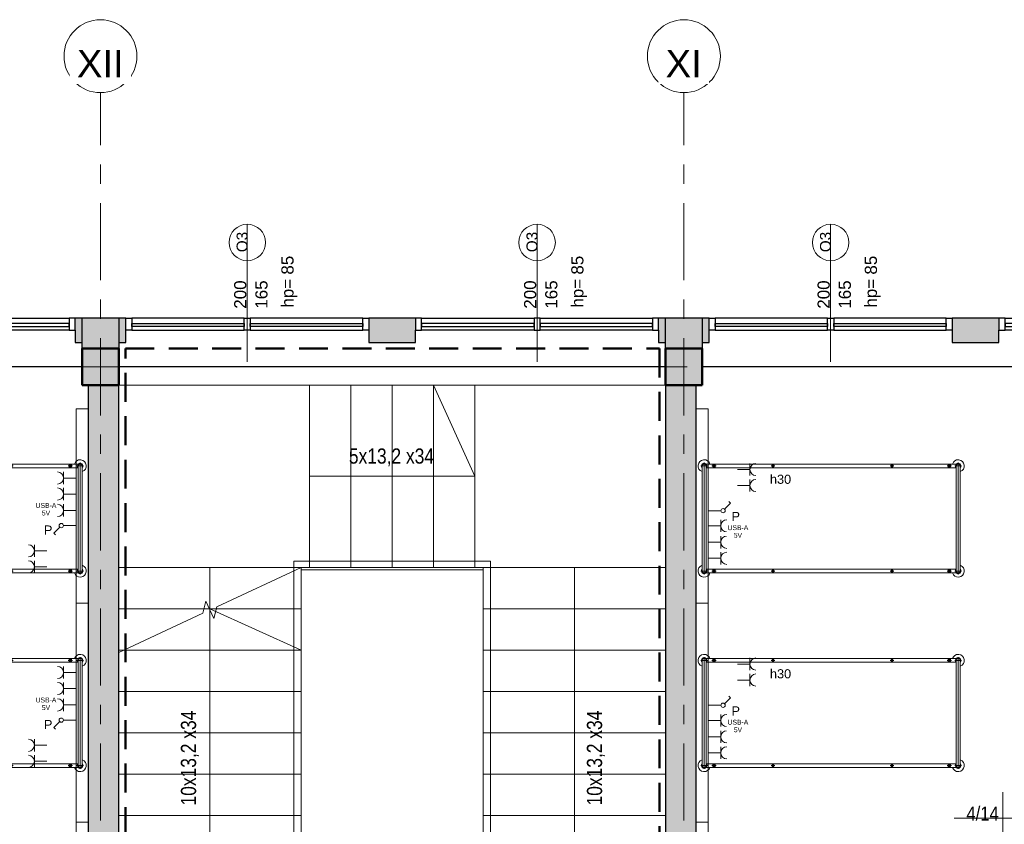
# Model space of a CAD drawing. Header units: centimetres. Extents: x 101 to 4622, y -1383 to 1498.
# Tile 65 of 68: x 2931 to 3741, y 836 to 1498. Entities that reach past the tile are written whole.
import ezdxf

# ---------------------------------------------------------------- set-up
doc = ezdxf.new("R2010")
doc.units = ezdxf.units.CM
doc.linetypes.add('Hidden', pattern=[35.71875, 23.8125, -11.90625])
doc.linetypes.add('Oś', pattern=[111.125, 63.5, -15.875, 15.875, -15.875])
for name, color, linetype, lineweight in [('A-ANNO-NOTE', 131, 'Continuous', 18), ('A-AREA-IDEN', 2, 'Continuous', 18), ('A-DETL', 90, 'Continuous', 9), ('A-DETL-THIN', 151, 'Continuous', 9), ('A-GLAZ', 151, 'Continuous', 25), ('A-GLAZ-IDEN', 152, 'Continuous', 18), ('A-WALL', 113, 'Continuous', 25), ('A-WALL-PATT', 111, 'Continuous', 25), ('G-ANNO-TEXT', 231, 'Continuous', 18), ('I-FURN', 30, 'Continuous', 18), ('Q-SPCQ', 91, 'Continuous', 18), ('S-COLS', 52, 'Continuous', 25), ('S-GRID', 1, 'Continuous', 18), ('S-GRID-IDEN', 1, 'Continuous', 18), ('S-STRS', 31, 'Continuous', 25), ('S-STRS-MBND', 31, 'Continuous', 25)]:
    doc.layers.add(name, color=color, linetype=linetype, lineweight=lineweight)
doc.styles.add('Arial', font='arial.ttf', dxfattribs={"height": 4})
doc.styles.add('Arial Narrow_3', font='ARIALN.TTF', dxfattribs={"height": 12.5})
doc.styles.add('Arial_1', font='arial.ttf', dxfattribs={"height": 7.5})
doc.styles.add('Arial_10', font='arial.ttf', dxfattribs={"height": 0.2})
doc.styles.add('Arial_11', font='arial.ttf', dxfattribs={"height": 9})
doc.styles.add('Arial_3', font='arial.ttf', dxfattribs={"height": 22.5})
doc.styles.add('Arial_4', font='arial.ttf', dxfattribs={"width": 0.85, "height": 11.5})
doc.styles.add('Arial_5', font='arial.ttf', dxfattribs={"height": 10})

# ---------------------------------------------------------------- blocks, each defined once
blk = doc.blocks.new('M_Concrete-Square-Column - 300 x 300mm-1161001-4_piętro II PT - projektowany - PPOŻ B')
at = {"layer": 'S-COLS', "lineweight": 18}
blk.add_hatch(color=254, dxfattribs=at).paths.add_polyline_path([(15, 15), (-15, 15), (-15, -15), (15, -15)], flags=0)
at = {"layer": 'S-COLS', "lineweight": 50}
for p, q in [((15, 15), (-15, 15)), ((-15, 15), (-15, -15)), ((15, -15), (15, 15)), ((-15, -15), (15, -15))]:
    blk.add_line(p, q, dxfattribs=at)
blk = doc.blocks.new('łóżko 195x90 typ FAMED _102039_ - łóżko 195x90 typ FAMED _102039_-1233017-4_piętro II PT - projektowany - PPOŻ B')
at = {"layer": 'I-FURN'}
for p, q in [((-43.25, 101.53), (-43.25, 106.98)), ((-43.25, 105.95), (43.25, 105.95)), ((43.25, 101.53), (43.25, 106.98)), ((45.97, 104.25), (-45.98, 104.25)), ((-44.75, -103.1), (-44.75, 102.61)), ((-43.25, 102.55), (43.25, 102.55)), ((-43.25, 95.18), (-43.25, 98.68)), ((-41.75, 102.55), (-41.75, -103.1)), ((41.75, 102.61), (41.75, -103.05)), ((43.25, 95.18), (43.25, 98.68)), ((44.75, -103.1), (44.75, 102.61)), ((-45, 96.93), (-41.5, 96.93)), ((45, 96.93), (41.5, 96.93)), ((-44.75, 49.81), (-41.75, 49.81)), ((-43.25, 48.31), (-43.25, 51.31)), ((44.75, 49.81), (41.75, 49.81)), ((43.25, 48.31), (43.25, 51.31)), ((-44.75, -48.19), (-41.75, -48.19)), ((-43.25, -49.69), (-43.25, -46.69)), ((44.75, -48.19), (41.75, -48.19)), ((43.25, -49.69), (43.25, -46.69)), ((-45, -96.6), (-41.5, -96.6)), ((-43.25, -94.85), (-43.25, -98.35)), ((45, -96.6), (41.5, -96.6)), ((43.25, -94.85), (43.25, -98.35)), ((-45.98, -104.75), (45.97, -104.75)), ((-43.25, -102.02), (-43.25, -107.47)), ((-43.25, -103.05), (43.25, -103.05)), ((43.25, -102.02), (43.25, -107.47)), ((-43.25, -106.45), (43.25, -106.45))]:
    blk.add_line(p, q, dxfattribs=at)
for centre, radius in [((-43.25, 96.93), 1.25), ((-43.25, 96.93), 0.8), ((43.25, 96.93), 1.25), ((43.25, 96.93), 0.8), ((-43.25, 49.81), 1), ((43.25, 49.81), 1), ((-43.25, -48.19), 1), ((43.25, -48.19), 1), ((-43.25, -96.6), 1.25), ((-43.25, -96.6), 0.8), ((43.25, -96.6), 1.25), ((43.25, -96.6), 0.8)]:
    blk.add_circle(centre, radius, dxfattribs=at)
for centre, radius, start, end in [((-43.25, 104.25), 5, 19.87687, 252.5424), ((-43.25, 104.25), 2.23, 49.8221, 310.1779), ((-43.25, 104.25), 1.93, 62.02067, 297.97933), ((-43.25, 104.25), 1.7, 90, 270), ((43.25, 104.25), 5, 287.4576, 160.12313), ((43.25, 104.25), 2.23, 229.8221, 130.1779), ((43.25, 104.25), 1.93, 242.02067, 117.97933), ((43.25, 104.25), 1.7, 270, 90), ((-43.25, -104.75), 5, 107.4576, 340.12313), ((-43.25, -104.75), 2.23, 47.61126, 310.1779), ((-43.25, -104.75), 1.93, 62.02067, 297.97933), ((-43.25, -104.75), 1.7, 90, 270), ((43.25, -104.75), 5, 199.87687, 72.5424), ((43.25, -104.75), 2.23, 229.8221, 130.1779), ((43.25, -104.75), 1.93, 242.02067, 117.97933), ((43.25, -104.75), 1.7, 270, 90)]:
    blk.add_arc(centre, radius, start, end, dxfattribs=at)
blk = doc.blocks.new('łóżko 195x90 typ FAMED _102039_ - łóżko 195x90 typ FAMED _102039_-832813-4_piętro II PT - projektowany - PPOŻ B')
at = {"layer": 'I-FURN'}
for p, q in [((-43.25, 102.02), (-43.25, 107.47)), ((-43.25, 106.45), (43.25, 106.45)), ((43.25, 102.02), (43.25, 107.47)), ((-45.98, 104.75), (45.97, 104.75)), ((-44.75, 103.1), (-44.75, -102.61)), ((-43.25, 103.05), (43.25, 103.05)), ((-43.25, 94.85), (-43.25, 98.35)), ((-41.75, -102.55), (-41.75, 103.1)), ((41.75, -102.61), (41.75, 103.05)), ((43.25, 94.85), (43.25, 98.35)), ((44.75, 103.1), (44.75, -102.61)), ((-45, 96.6), (-41.5, 96.6)), ((45, 96.6), (41.5, 96.6)), ((-43.25, 49.69), (-43.25, 46.69)), ((43.25, 49.69), (43.25, 46.69)), ((-44.75, 48.19), (-41.75, 48.19)), ((44.75, 48.19), (41.75, 48.19)), ((-43.25, -48.31), (-43.25, -51.31)), ((43.25, -48.31), (43.25, -51.31)), ((-44.75, -49.81), (-41.75, -49.81)), ((44.75, -49.81), (41.75, -49.81)), ((-45, -96.93), (-41.5, -96.93)), ((-43.25, -95.18), (-43.25, -98.68)), ((45, -96.93), (41.5, -96.93)), ((43.25, -95.18), (43.25, -98.68)), ((45.97, -104.25), (-45.98, -104.25)), ((-43.25, -101.53), (-43.25, -106.98)), ((-43.25, -102.55), (43.25, -102.55)), ((43.25, -101.53), (43.25, -106.98)), ((-43.25, -105.95), (43.25, -105.95))]:
    blk.add_line(p, q, dxfattribs=at)
for centre, radius in [((-43.25, 96.6), 1.25), ((-43.25, 96.6), 0.8), ((43.25, 96.6), 1.25), ((43.25, 96.6), 0.8), ((-43.25, 48.19), 1), ((43.25, 48.19), 1), ((-43.25, -49.81), 1), ((43.25, -49.81), 1), ((-43.25, -96.93), 1.25), ((-43.25, -96.93), 0.8), ((43.25, -96.93), 1.25), ((43.25, -96.93), 0.8)]:
    blk.add_circle(centre, radius, dxfattribs=at)
for centre, radius, start, end in [((-43.25, 104.75), 5, 19.87687, 252.5424), ((-43.25, 104.75), 2.23, 49.8221, 312.38874), ((-43.25, 104.75), 1.93, 62.02067, 297.97933), ((-43.25, 104.75), 1.7, 90, 270), ((43.25, 104.75), 5, 287.4576, 160.12313), ((43.25, 104.75), 2.23, 229.8221, 130.1779), ((43.25, 104.75), 1.93, 242.02067, 117.97933), ((43.25, 104.75), 1.7, 270, 90), ((-43.25, -104.25), 5, 107.4576, 340.12313), ((-43.25, -104.25), 2.23, 49.8221, 310.1779), ((-43.25, -104.25), 1.93, 62.02067, 297.97933), ((-43.25, -104.25), 1.7, 90, 270), ((43.25, -104.25), 5, 199.87687, 72.5424), ((43.25, -104.25), 2.23, 229.8221, 130.1779), ((43.25, -104.25), 1.93, 242.02067, 117.97933), ((43.25, -104.25), 1.7, 270, 90)]:
    blk.add_arc(centre, radius, start, end, dxfattribs=at)
blk = doc.blocks.new('Aluminum_Exterior_Window_-_Double - 200 x 165 cm-1494223-4_piętro II PT - projektowany - PPOŻ B')
at = {"layer": 'A-GLAZ'}
for p, q in [((-137.16, -12.66), (-132.16, -12.66)), ((-137.16, -22.66), (-137.16, -12.66)), ((-132.16, -12.66), (-132.16, -22.66)), ((-39.66, -12.66), (-132.16, -12.66)), ((-132.16, -15.67), (-39.66, -15.67)), ((-132.16, -18.21), (-132.16, -15.67)), ((-39.66, -12.66), (-34.66, -12.66)), ((-39.66, -22.66), (-39.66, -12.66)), ((-39.66, -15.67), (-39.66, -18.21)), ((-34.66, -12.66), (-34.66, -22.66)), ((57.84, -12.66), (-34.66, -12.66)), ((-34.66, -15.67), (57.84, -15.67)), ((-34.66, -18.21), (-34.66, -15.67)), ((57.84, -12.66), (62.84, -12.66)), ((57.84, -22.66), (57.84, -12.66)), ((57.84, -15.67), (57.84, -18.21)), ((62.84, -12.66), (62.84, -22.66)), ((-132.16, -22.66), (-137.16, -22.66)), ((-39.66, -18.21), (-132.16, -18.21)), ((-132.16, -22.66), (-39.66, -22.66)), ((-34.66, -22.66), (-39.66, -22.66)), ((57.84, -18.21), (-34.66, -18.21)), ((-34.66, -22.66), (57.84, -22.66)), ((62.84, -22.66), (57.84, -22.66))]:
    blk.add_line(p, q, dxfattribs=at)
blk = doc.blocks.new('Aluminum_Exterior_Window_-_Double - 200 x 165 cm-1494222-4_piętro II PT - projektowany - PPOŻ B')
at = {"layer": 'A-GLAZ'}
for p, q in [((-132.16, 22.66), (-137.16, 22.66)), ((-137.16, 22.66), (-137.16, 12.66)), ((-132.16, 12.66), (-132.16, 22.66)), ((-132.16, 22.66), (-39.66, 22.66)), ((-39.66, 18.21), (-132.16, 18.21)), ((-132.16, 18.21), (-132.16, 15.67)), ((-34.66, 22.66), (-39.66, 22.66)), ((-39.66, 22.66), (-39.66, 12.66)), ((-39.66, 15.67), (-39.66, 18.21)), ((-34.66, 12.66), (-34.66, 22.66)), ((-34.66, 22.66), (57.84, 22.66)), ((57.84, 18.21), (-34.66, 18.21)), ((-34.66, 18.21), (-34.66, 15.67)), ((62.84, 22.66), (57.84, 22.66)), ((57.84, 22.66), (57.84, 12.66)), ((57.84, 15.67), (57.84, 18.21)), ((62.84, 12.66), (62.84, 22.66)), ((-137.16, 12.66), (-132.16, 12.66)), ((-132.16, 15.67), (-39.66, 15.67)), ((-39.66, 12.66), (-132.16, 12.66)), ((-39.66, 12.66), (-34.66, 12.66)), ((-34.66, 15.67), (57.84, 15.67)), ((57.84, 12.66), (-34.66, 12.66)), ((57.84, 12.66), (62.84, 12.66))]:
    blk.add_line(p, q, dxfattribs=at)
blk = doc.blocks.new('Panel Gazowo Oswietleniowy 2 - Type 1-1482498-4_piętro II PT - projektowany - PPOŻ B')
at = {"layer": 'Q-SPCQ'}
for p, q in [((-112.5, 56.83), (-102.5, 56.83)), ((-107.5, 56.83), (-107.5, 46.5)), ((-99.33, 56.83), (-89.33, 56.83)), ((-94.33, 56.83), (-94.33, 46.5)), ((47.5, 56.83), (57.5, 56.83)), ((52.5, 56.83), (52.5, 46.5)), ((60.67, 56.83), (70.67, 56.83)), ((65.67, 56.83), (65.67, 46.5)), ((-79.82, 40.93), (-81.13, 39.62)), ((-74.88, 35.98), (-79.82, 40.93)), ((80.18, 40.93), (78.87, 39.62)), ((85.12, 35.98), (80.18, 40.93)), ((-73.64, 22.5), (-73.64, 33)), ((-66.13, 32.83), (-56.13, 32.83)), ((-61.13, 32.83), (-61.13, 22.5)), ((-52.67, 32.83), (-42.67, 32.83)), ((-47.67, 32.83), (-47.67, 22.5)), ((-39.5, 32.83), (-29.5, 32.83)), ((-34.5, 32.83), (-34.5, 22.5)), ((86.36, 22.5), (86.36, 33)), ((93.87, 32.83), (103.87, 32.83)), ((98.87, 32.83), (98.87, 22.5)), ((107.33, 32.83), (117.33, 32.83)), ((112.33, 32.83), (112.33, 22.5)), ((120.5, 32.83), (130.5, 32.83)), ((125.5, 32.83), (125.5, 22.5)), ((-157.5, 12.5), (-157.5, 22.5)), ((-157.5, 22.5), (182.5, 22.5)), ((182.5, 22.5), (182.5, 12.5))]:
    blk.add_line(p, q, dxfattribs=at)
for centre in [(-73.64, 34.75), (86.36, 34.75)]:
    blk.add_circle(centre, 1.75, dxfattribs=at)
for centre, end in [((-107.5, 61.83), 0), ((-94.33, 61.83), 0), ((52.5, 61.83), 0), ((65.67, 61.83), 0), ((-61.13, 37.83), 360), ((-47.67, 37.83), 360), ((-34.5, 37.83), 360), ((98.87, 37.83), 360), ((112.33, 37.83), 360), ((125.5, 37.83), 360)]:
    blk.add_arc(centre, 5, 180, end, dxfattribs=at)
blk = doc.blocks.new('Grid - SY Osi Okrag-386115-4_piętro II PT - projektowany - PPOŻ B')
at = {"layer": 'S-GRID-IDEN'}
blk.add_circle((0, 0), 0.6, dxfattribs=at)
blk = doc.blocks.new('METKA_POMIESZCZENIA1 - Rozbudowana - bez ramki-1409110-4_piętro II PT - projektowany - PPOŻ B')
at = {"layer": 'A-AREA-IDEN'}
for p, q in [((0, 0.425), (0, 0)), ((-0.8, 0), (1.1, 0)), ((0, 0), (0, -0.425))]:
    blk.add_line(p, q, dxfattribs=at)
blk = doc.blocks.new('Okno_PG_typ 100 - --862235-4_piętro II PT - projektowany - PPOŻ B')
at = {"layer": 'A-GLAZ-IDEN'}
blk.add_line((0, -1.895), (0, 0.368), dxfattribs=at)
blk.add_circle((0, 0.068), 0.3, dxfattribs=at)
at = {"layer": 'A-GLAZ-IDEN', "insert": (0.562, -1.004), "char_height": 0.2, "width": 0.4949, "attachment_point": 1, "rotation": 90, "line_spacing_factor": 0.936439, "style": 'Arial_10'}
blk.add_mtext('\\pxt6.35,12.7,19.05,25.4,31.75,38.1,44.45,50.8,57.15,63.5,69.85,76.2,82.55,88.9,95.25,101.6,107.95,114.3,120.65,127,133.35,139.7,146.05,152.4,158.75,165.1,171.45,177.8,184.15,190.5,196.85,203.2;{hp=}', dxfattribs=at)

msp = doc.modelspace()

# ---------------------------------------------------------------- hatches: boundary and pattern name
at = {"layer": 'A-WALL-PATT'}
h = msp.add_hatch(color=9, dxfattribs=at)
h.paths.add_polyline_path([(2537.79, 1232.62), (2537.79, 1252.62), (2532.04, 1252.62), (2532.04, 1232.62)], flags=0)
h.paths.add_polyline_path([(2737.79, 1232.62), (2776.29, 1232.62), (2776.29, 1252.62), (2737.79, 1252.62), (2737.79, 1242.62)], flags=0)
h.paths.add_polyline_path([(2976.29, 1232.62), (2982.04, 1232.62), (2982.04, 1252.62), (2976.29, 1252.62), (2976.29, 1242.62)], flags=0)
for points in [[(3012.04, 1227.62), (3012.04, 1252.62), (2982.04, 1252.62), (2982.04, 1227.62)], [(3492.04, 1227.62), (3492.04, 1252.62), (3462.04, 1252.62), (3462.04, 1227.62)], [(3012.04, 627.62), (3012.04, 1197.62), (2987.04, 1197.62), (2987.04, 627.62)], [(3487.04, 627.62), (3487.04, 1197.62), (3462.04, 1197.62), (3462.04, 627.62)]]:
    msp.add_hatch(color=9, dxfattribs=at).paths.add_polyline_path(points, flags=0)
h = msp.add_hatch(color=9, dxfattribs=at)
h.paths.add_polyline_path([(3462.04, 1232.62), (3462.04, 1252.62), (3456.29, 1252.62), (3456.29, 1232.62)], flags=0)
h.paths.add_polyline_path([(3256.29, 1232.62), (3256.29, 1252.62), (3217.79, 1252.62), (3217.79, 1232.62)], flags=0)
h.paths.add_polyline_path([(3012.04, 1232.62), (3017.79, 1232.62), (3017.79, 1252.62), (3012.04, 1252.62), (3012.04, 1242.62)], flags=0)
h = msp.add_hatch(color=9, dxfattribs=at)
h.paths.add_polyline_path([(3497.79, 1232.62), (3497.79, 1252.62), (3492.04, 1252.62), (3492.04, 1232.62)], flags=0)
h.paths.add_polyline_path([(3697.79, 1232.62), (3736.29, 1232.62), (3736.29, 1252.62), (3697.79, 1252.62), (3697.79, 1242.62)], flags=0)
h.paths.add_polyline_path([(3942.04, 1232.62), (3942.04, 1252.62), (3936.29, 1252.62), (3936.29, 1232.62)], flags=0)

# ---------------------------------------------------------------- linework, layer by layer
at = {"layer": 'A-DETL', "linetype": 'Hidden', "lineweight": 50}
for p, q in [((3017.54, 1227.62), (3457.04, 1227.62)), ((3017.54, 576.62), (3017.54, 1227.62)), ((3457.04, 1227.62), (3457.04, 576.62))]:
    msp.add_line(p, q, dxfattribs=at)
at = {"layer": 'A-DETL-THIN', "lineweight": 18}
for p, q in [((3305.04, 1122.62), (3271.04, 1197.62)), ((3169.04, 1122.62), (3305.04, 1122.62)), ((3087.04, 741.62), (3087.04, 1047.62)), ((3156.04, 1052.62), (3318.04, 1052.62)), ((3156.04, 735.62), (3156.04, 1052.62)), ((3162.04, 1045.62), (3312.04, 1045.62)), ((3162.04, 741.62), (3162.04, 1045.62)), ((3312.04, 1045.62), (3312.04, 741.62)), ((3318.04, 1052.62), (3318.04, 735.62)), ((3387.04, 1047.62), (3387.04, 741.62)), ((3087.04, 1013.62), (3162.04, 979.62))]:
    msp.add_line(p, q, dxfattribs=at)
at = {"layer": 'A-WALL'}
for p, q in [((3017.79, 1252.62), (2976.29, 1252.62)), ((2982.04, 1227.62), (2982.04, 1252.62)), ((3012.04, 1252.62), (3012.04, 1227.62)), ((3256.29, 1252.62), (3217.79, 1252.62)), ((3497.79, 1252.62), (3456.29, 1252.62)), ((3462.04, 1227.62), (3462.04, 1252.62)), ((3492.04, 1252.62), (3492.04, 1227.62)), ((3736.29, 1252.62), (3697.79, 1252.62)), ((2976.29, 1242.62), (2976.29, 1232.62)), ((3017.79, 1232.62), (3017.79, 1242.62)), ((3217.79, 1242.62), (3217.79, 1232.62)), ((3256.29, 1232.62), (3256.29, 1242.62)), ((3456.29, 1242.62), (3456.29, 1232.62)), ((3497.79, 1232.62), (3497.79, 1242.62)), ((3697.79, 1242.62), (3697.79, 1232.62)), ((3736.29, 1232.62), (3736.29, 1242.62)), ((2976.29, 1232.62), (2982.04, 1232.62)), ((3012.04, 1232.62), (3017.79, 1232.62)), ((3217.79, 1232.62), (3256.29, 1232.62)), ((3456.29, 1232.62), (3462.04, 1232.62)), ((3492.04, 1232.62), (3497.79, 1232.62)), ((3697.79, 1232.62), (3736.29, 1232.62)), ((2982.04, 1212.62), (2532.04, 1212.62)), ((3462.04, 1212.62), (3012.04, 1212.62)), ((3936.04, 1212.62), (3492.04, 1212.62)), ((2987.04, 1197.62), (2987.04, 627.62)), ((3012.04, 627.62), (3012.04, 1197.62)), ((3462.04, 1197.62), (3462.04, 627.62)), ((3487.04, 627.62), (3487.04, 1197.62))]:
    msp.add_line(p, q, dxfattribs=at)
at = {"layer": 'S-GRID', "linetype": 'Oś'}
for p, q in [((2997.04, -1383.2), (2997.04, 1438.12)), ((3477.04, -1383.2), (3477.04, 1438.12)), ((4591.09, 1212.62), (1467.04, 1212.62))]:
    msp.add_line(p, q, dxfattribs=at)
at = {"layer": 'S-STRS', "lineweight": 18}
for p, q in [((3169.04, 1197.62), (3012.04, 1197.62)), ((3169.04, 1197.62), (3169.04, 1047.62)), ((3169.04, 1197.62), (3203.04, 1197.62)), ((3169.04, 1197.62), (3169.04, 1047.62)), ((3203.04, 1197.62), (3237.04, 1197.62)), ((3203.04, 1197.62), (3203.04, 1047.62)), ((3203.04, 1197.62), (3203.04, 1047.62)), ((3237.04, 1197.62), (3271.04, 1197.62)), ((3237.04, 1197.62), (3237.04, 1047.62)), ((3237.04, 1197.62), (3237.04, 1047.62)), ((3271.04, 1197.62), (3305.04, 1197.62)), ((3271.04, 1197.62), (3271.04, 1047.62)), ((3271.04, 1197.62), (3271.04, 1047.62)), ((3462.04, 1197.62), (3305.04, 1197.62)), ((3305.04, 1197.62), (3305.04, 1047.62)), ((3305.04, 1197.62), (3305.04, 1047.62)), ((3012.04, 1047.62), (3162.04, 1047.62)), ((3012.04, 1047.62), (3162.04, 1047.62)), ((3162.04, 1047.62), (3169.04, 1047.62)), ((3162.04, 1013.62), (3162.04, 1047.62)), ((3169.04, 1047.62), (3203.04, 1047.62)), ((3203.04, 1047.62), (3237.04, 1047.62)), ((3237.04, 1047.62), (3271.04, 1047.62)), ((3271.04, 1047.62), (3305.04, 1047.62)), ((3305.04, 1047.62), (3312.04, 1047.62)), ((3462.04, 1047.62), (3312.04, 1047.62)), ((3312.04, 1047.62), (3312.04, 1013.62)), ((3462.04, 1047.62), (3312.04, 1047.62)), ((3012.04, 1013.62), (3082.26, 1013.62)), ((3012.04, 1013.62), (3082.26, 1013.62)), ((3082.26, 1013.62), (3086.59, 1013.62)), ((3082.26, 1013.62), (3086.59, 1013.62)), ((3086.59, 1013.62), (3092.3, 1013.62)), ((3086.59, 1013.62), (3092.3, 1013.62)), ((3092.3, 1013.62), (3162.04, 1013.62)), ((3092.3, 1013.62), (3162.04, 1013.62)), ((3162.04, 979.62), (3162.04, 1013.62)), ((3312.04, 1013.62), (3312.04, 979.62)), ((3462.04, 1013.62), (3312.04, 1013.62)), ((3462.04, 1013.62), (3312.04, 1013.62)), ((3012.04, 979.62), (3016.22, 979.62)), ((3012.04, 979.62), (3016.22, 979.62)), ((3016.22, 979.62), (3162.04, 979.62)), ((3016.22, 979.62), (3162.04, 979.62)), ((3162.04, 945.62), (3162.04, 979.62)), ((3312.04, 979.62), (3312.04, 945.62)), ((3462.04, 979.62), (3312.04, 979.62)), ((3462.04, 979.62), (3312.04, 979.62)), ((3012.04, 945.62), (3162.04, 945.62)), ((3012.04, 945.62), (3162.04, 945.62)), ((3162.04, 911.62), (3162.04, 945.62)), ((3312.04, 945.62), (3312.04, 911.62)), ((3462.04, 945.62), (3312.04, 945.62)), ((3462.04, 945.62), (3312.04, 945.62)), ((3012.04, 911.62), (3162.04, 911.62)), ((3012.04, 911.62), (3162.04, 911.62)), ((3162.04, 877.62), (3162.04, 911.62)), ((3312.04, 911.62), (3312.04, 877.62)), ((3462.04, 911.62), (3312.04, 911.62)), ((3462.04, 911.62), (3312.04, 911.62)), ((3012.04, 877.62), (3162.04, 877.62)), ((3012.04, 877.62), (3162.04, 877.62)), ((3162.04, 843.62), (3162.04, 877.62)), ((3312.04, 877.62), (3312.04, 843.62)), ((3462.04, 877.62), (3312.04, 877.62)), ((3462.04, 877.62), (3312.04, 877.62)), ((3012.04, 843.62), (3162.04, 843.62)), ((3012.04, 843.62), (3162.04, 843.62)), ((3162.04, 809.62), (3162.04, 843.62)), ((3312.04, 843.62), (3312.04, 809.62)), ((3462.04, 843.62), (3312.04, 843.62)), ((3462.04, 843.62), (3312.04, 843.62))]:
    msp.add_line(p, q, dxfattribs=at)
at = {"layer": 'S-STRS-MBND', "lineweight": 18}
for p, q in [((3012.04, 1197.62), (3012.04, 1047.62)), ((3169.04, 1197.62), (3012.04, 1197.62)), ((3169.04, 1197.62), (3169.04, 1047.62)), ((3169.04, 1197.62), (3305.04, 1197.62)), ((3169.04, 1197.62), (3169.04, 1047.62)), ((3203.04, 1197.62), (3203.04, 1047.62)), ((3203.04, 1197.62), (3203.04, 1047.62)), ((3237.04, 1197.62), (3237.04, 1047.62)), ((3237.04, 1197.62), (3237.04, 1047.62)), ((3271.04, 1197.62), (3271.04, 1047.62)), ((3271.04, 1197.62), (3271.04, 1047.62)), ((3462.04, 1197.62), (3305.04, 1197.62)), ((3305.04, 1197.62), (3305.04, 1047.62)), ((3305.04, 1197.62), (3305.04, 1047.62)), ((3462.04, 1047.62), (3462.04, 1197.62)), ((3012.04, 1047.62), (3162.04, 1047.62)), ((3012.04, 1016.71), (3012.04, 1047.62)), ((3012.04, 1047.62), (3162.04, 1047.62)), ((3162.04, 1047.62), (3092.71, 1015.29)), ((3162.04, 1047.62), (3169.04, 1047.62)), ((3169.04, 1047.62), (3305.04, 1047.62)), ((3305.04, 1047.62), (3312.04, 1047.62)), ((3462.04, 1047.62), (3312.04, 1047.62)), ((3312.04, 1047.62), (3312.04, 741.62)), ((3462.04, 1047.62), (3312.04, 1047.62)), ((3462.04, 1047.62), (3462.04, 741.62)), ((3012.04, 1013.62), (3082.26, 1013.62)), ((3012.04, 1013.62), (3082.26, 1013.62)), ((3083.74, 1019.73), (3081.38, 1010.01)), ((3090.34, 1005.57), (3083.74, 1019.73)), ((3086.59, 1013.62), (3092.3, 1013.62)), ((3086.59, 1013.62), (3092.3, 1013.62)), ((3092.71, 1015.29), (3090.34, 1005.57)), ((3462.04, 1013.62), (3312.04, 1013.62)), ((3462.04, 1013.62), (3312.04, 1013.62)), ((3081.38, 1010.01), (3012.04, 977.68)), ((3012.04, 979.62), (3016.22, 979.62)), ((3012.04, 979.62), (3016.22, 979.62)), ((3462.04, 979.62), (3312.04, 979.62)), ((3462.04, 979.62), (3312.04, 979.62)), ((3462.04, 945.62), (3312.04, 945.62)), ((3462.04, 945.62), (3312.04, 945.62)), ((3462.04, 911.62), (3312.04, 911.62)), ((3462.04, 911.62), (3312.04, 911.62)), ((3462.04, 877.62), (3312.04, 877.62)), ((3462.04, 877.62), (3312.04, 877.62)), ((3462.04, 843.62), (3312.04, 843.62)), ((3462.04, 843.62), (3312.04, 843.62))]:
    msp.add_line(p, q, dxfattribs=at)

# ---------------------------------------------------------------- block references
at = {"layer": 'A-AREA-IDEN', "xscale": 49.99999999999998, "yscale": 49.99999999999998, "zscale": 49.99999999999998}
msp.add_blockref('METKA_POMIESZCZENIA1 - Rozbudowana - bez ramki-1409110-4_piętro II PT - projektowany - PPOŻ B', (3739.41, 841.41), dxfattribs=at)
at = {"layer": 'A-GLAZ'}
for p in [(2913.45, 1229.97), (3393.45, 1229.97), (3873.45, 1229.97)]:
    msp.add_blockref('Aluminum_Exterior_Window_-_Double - 200 x 165 cm-1494222-4_piętro II PT - projektowany - PPOŻ B', p, dxfattribs=at)
at = {"layer": 'A-GLAZ', "rotation": 180}
for p in [(3080.63, 1229.97), (3560.63, 1229.97)]:
    msp.add_blockref('Aluminum_Exterior_Window_-_Double - 200 x 165 cm-1494223-4_piętro II PT - projektowany - PPOŻ B', p, dxfattribs=at)
at = {"layer": 'A-GLAZ-IDEN', "xscale": 49.99999999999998, "yscale": 49.99999999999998, "zscale": 49.99999999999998}
for p in [(3117.79, 1311.47), (3356.29, 1311.47), (3597.79, 1311.47)]:
    msp.add_blockref('Okno_PG_typ 100 - --862235-4_piętro II PT - projektowany - PPOŻ B', p, dxfattribs=at)
at = {"layer": 'I-FURN'}
for name, p, rotation in [('łóżko 195x90 typ FAMED _102039_ - łóżko 195x90 typ FAMED _102039_-832813-4_piętro II PT - projektowany - PPOŻ B', (2875.6, 1087.87), 270.0000000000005), ('łóżko 195x90 typ FAMED _102039_ - łóżko 195x90 typ FAMED _102039_-1233017-4_piętro II PT - projektowany - PPOŻ B', (3598.49, 1087.87), 269.9999999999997), ('łóżko 195x90 typ FAMED _102039_ - łóżko 195x90 typ FAMED _102039_-832813-4_piętro II PT - projektowany - PPOŻ B', (2875.6, 927.87), 270.0000000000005), ('łóżko 195x90 typ FAMED _102039_ - łóżko 195x90 typ FAMED _102039_-1233017-4_piętro II PT - projektowany - PPOŻ B', (3598.49, 927.87), 269.9999999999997)]:
    msp.add_blockref(name, p, dxfattribs=dict(at, rotation=rotation))
at = {"layer": 'Q-SPCQ'}
for p, rotation in [((2999.54, 995.62), 90.00000000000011), ((3474.54, 1020.62), 269.9999999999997), ((2999.54, 835.62), 90.00000000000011), ((3474.54, 860.62), 269.9999999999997)]:
    msp.add_blockref('Panel Gazowo Oswietleniowy 2 - Type 1-1482498-4_piętro II PT - projektowany - PPOŻ B', p, dxfattribs=dict(at, rotation=rotation))
at = {"layer": 'S-COLS', "lineweight": 18, "rotation": 270.0000000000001}
for p in [(2997.04, 1212.62), (3477.04, 1212.62)]:
    msp.add_blockref('M_Concrete-Square-Column - 300 x 300mm-1161001-4_piętro II PT - projektowany - PPOŻ B', p, dxfattribs=at)
at = {"layer": 'S-GRID-IDEN', "xscale": 49.99999999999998, "yscale": 49.99999999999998, "zscale": 49.99999999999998}
for p in [(2997.04, 1468.12), (3477.04, 1468.12)]:
    msp.add_blockref('Grid - SY Osi Okrag-386115-4_piętro II PT - projektowany - PPOŻ B', p, dxfattribs=at)

# ---------------------------------------------------------------- texts
at = {"layer": 'A-ANNO-NOTE', "char_height": 7.5, "width": 7.373, "attachment_point": 8, "line_spacing_factor": 0.936439, "style": 'Arial_1'}
for insert in [(2954.01, 1074.58), (2954.01, 914.58), (2954.01, 914.58)]:
    msp.add_mtext('\\pxqc,t8.46667,16.93333,25.4,33.86667,42.33333,50.8,59.26667,67.73333,76.2,84.66667,93.13333,101.6,110.06667,118.53333,127,135.46667,143.93333,152.4,160.86667,169.33333,177.8,186.26667,194.73333,203.2,211.66667,220.13333,228.6,237.06667,245.53333,254,262.46667,270.93333;{P}', dxfattribs=dict(at, insert=insert))
at = {"layer": 'A-AREA-IDEN', "insert": (3736.08, 839.22), "char_height": 11.5, "width": 26.435, "attachment_point": 9, "line_spacing_factor": 0.936439, "style": 'Arial_4'}
msp.add_mtext('\\pxqr,t3.69565,7.3913,11.08696,14.78261,18.47826,22.17391,25.86957,29.56522,33.26087,36.95652,40.65217,44.34783,48.04348,51.73913,55.43478,59.13043,62.82609,66.52174,70.21739,73.91304,77.6087,81.30435,85,88.69565,92.3913,96.08696,99.78261,103.47826,107.17391,110.86957,114.56522,118.26087;{4/14}', dxfattribs=at)
at = {"layer": 'A-GLAZ-IDEN', "rotation": 90, "line_spacing_factor": 0.936439}
for s, insert, char_height, width, attachment_point, style in [('\\pxqc,t7.05556,14.11111,21.16667,28.22222,35.27778,42.33333,49.38889,56.44444,63.5,70.55556,77.61111,84.66667,91.72222,98.77778,105.83333,112.88889,119.94444,127,134.05556,141.11111,148.16667,155.22222,162.27778,169.33333,176.38889,183.44444,190.5,197.55556,204.61111,211.66667,218.72222,225.77778;{O3}', (3113.6, 1315.26), 9, 16.85, 5, 'Arial_11'), ('\\pxqc,t7.05556,14.11111,21.16667,28.22222,35.27778,42.33333,49.38889,56.44444,63.5,70.55556,77.61111,84.66667,91.72222,98.77778,105.83333,112.88889,119.94444,127,134.05556,141.11111,148.16667,155.22222,162.27778,169.33333,176.38889,183.44444,190.5,197.55556,204.61111,211.66667,218.72222,225.77778;{O3}', (3352.1, 1315.26), 9, 16.85, 5, 'Arial_11'), ('\\pxqc,t7.05556,14.11111,21.16667,28.22222,35.27778,42.33333,49.38889,56.44444,63.5,70.55556,77.61111,84.66667,91.72222,98.77778,105.83333,112.88889,119.94444,127,134.05556,141.11111,148.16667,155.22222,162.27778,169.33333,176.38889,183.44444,190.5,197.55556,204.61111,211.66667,218.72222,225.77778;{O3}', (3593.6, 1315.26), 9, 16.85, 5, 'Arial_11'), ('\\pxt6.35,12.7,19.05,25.4,31.75,38.1,44.45,50.8,57.15,63.5,69.85,76.2,82.55,88.9,95.25,101.6,107.95,114.3,120.65,127,133.35,139.7,146.05,152.4,158.75,165.1,171.45,177.8,184.15,190.5,196.85,203.2;{85}', (3145.9, 1288.42), 10, 16.2, 1, 'Arial_5'), ('\\pxt6.35,12.7,19.05,25.4,31.75,38.1,44.45,50.8,57.15,63.5,69.85,76.2,82.55,88.9,95.25,101.6,107.95,114.3,120.65,127,133.35,139.7,146.05,152.4,158.75,165.1,171.45,177.8,184.15,190.5,196.85,203.2;{85}', (3384.4, 1288.42), 10, 16.2, 1, 'Arial_5'), ('\\pxt6.35,12.7,19.05,25.4,31.75,38.1,44.45,50.8,57.15,63.5,69.85,76.2,82.55,88.9,95.25,101.6,107.95,114.3,120.65,127,133.35,139.7,146.05,152.4,158.75,165.1,171.45,177.8,184.15,190.5,196.85,203.2;{85}', (3625.9, 1288.42), 10, 16.2, 1, 'Arial_5'), ('\\pxqc,t6.35,12.7,19.05,25.4,31.75,38.1,44.45,50.8,57.15,63.5,69.85,76.2,82.55,88.9,95.25,101.6,107.95,114.3,120.65,127,133.35,139.7,146.05,152.4,158.75,165.1,171.45,177.8,184.15,190.5,196.85,203.2;{200}', (3112.09, 1272.03), 10, 24.15, 5, 'Arial_5'), ('\\pxqc,t6.35,12.7,19.05,25.4,31.75,38.1,44.45,50.8,57.15,63.5,69.85,76.2,82.55,88.9,95.25,101.6,107.95,114.3,120.65,127,133.35,139.7,146.05,152.4,158.75,165.1,171.45,177.8,184.15,190.5,196.85,203.2;{165}', (3129.53, 1272.03), 10, 24.15, 5, 'Arial_5'), ('\\pxqc,t6.35,12.7,19.05,25.4,31.75,38.1,44.45,50.8,57.15,63.5,69.85,76.2,82.55,88.9,95.25,101.6,107.95,114.3,120.65,127,133.35,139.7,146.05,152.4,158.75,165.1,171.45,177.8,184.15,190.5,196.85,203.2;{200}', (3350.59, 1272.03), 10, 24.15, 5, 'Arial_5'), ('\\pxqc,t6.35,12.7,19.05,25.4,31.75,38.1,44.45,50.8,57.15,63.5,69.85,76.2,82.55,88.9,95.25,101.6,107.95,114.3,120.65,127,133.35,139.7,146.05,152.4,158.75,165.1,171.45,177.8,184.15,190.5,196.85,203.2;{165}', (3368.03, 1272.03), 10, 24.15, 5, 'Arial_5'), ('\\pxqc,t6.35,12.7,19.05,25.4,31.75,38.1,44.45,50.8,57.15,63.5,69.85,76.2,82.55,88.9,95.25,101.6,107.95,114.3,120.65,127,133.35,139.7,146.05,152.4,158.75,165.1,171.45,177.8,184.15,190.5,196.85,203.2;{200}', (3592.09, 1272.03), 10, 24.15, 5, 'Arial_5'), ('\\pxqc,t6.35,12.7,19.05,25.4,31.75,38.1,44.45,50.8,57.15,63.5,69.85,76.2,82.55,88.9,95.25,101.6,107.95,114.3,120.65,127,133.35,139.7,146.05,152.4,158.75,165.1,171.45,177.8,184.15,190.5,196.85,203.2;{165}', (3609.53, 1272.03), 10, 24.15, 5, 'Arial_5')]:
    msp.add_mtext(s, dxfattribs=dict(at, insert=insert, char_height=char_height, width=width, attachment_point=attachment_point, style=style))
at = {"layer": 'G-ANNO-TEXT', "color": 7, "insert": (3271.49, 1145.47), "char_height": 12.5, "width": 70.801, "attachment_point": 3, "line_spacing_factor": 0.949189, "style": 'Arial Narrow_3'}
msp.add_mtext('\\pxqr,t5.08,10.16,15.24,20.32,25.4,30.48,35.56,40.64,45.72,50.8,55.88,60.96,66.04,71.12,76.2,81.28,86.36,91.44,96.52,101.6,106.68,111.76,116.84,121.92,127,132.08,137.16,142.24,147.32,152.4,157.48,162.56;{5x13,2 x34}', dxfattribs=at)
at = {"layer": 'G-ANNO-TEXT', "color": 7, "char_height": 12.5, "rotation": 90, "line_spacing_factor": 0.949189, "style": 'Arial Narrow_3'}
for s, insert, width, attachment_point in [('\\pxqr,t5.08,10.16,15.24,20.32,25.4,30.48,35.56,40.64,45.72,50.8,55.88,60.96,66.04,71.12,76.2,81.28,86.36,91.44,96.52,101.6,106.68,111.76,116.84,121.92,127,132.08,137.16,142.24,147.32,152.4,157.48,162.56;{10x13,2 x34}', (3397.24, 929.81), 78.8305, 3), ('\\pxt5.08,10.16,15.24,20.32,25.4,30.48,35.56,40.64,45.72,50.8,55.88,60.96,66.04,71.12,76.2,81.28,86.36,91.44,96.52,101.6,106.68,111.76,116.84,121.92,127,132.08,137.16,142.24,147.32,152.4,157.48,162.56;{10x13,2 x34}', (3063.19, 851.76), 79.184, 1)]:
    msp.add_mtext(s, dxfattribs=dict(at, insert=insert, width=width, attachment_point=attachment_point))

# ---------------------------------------------------------------- next in the draw order: texts
at = {"layer": 'A-ANNO-NOTE', "line_spacing_factor": 0.936439, "bg_fill": 3, "box_fill_scale": 1.25, "bg_fill_color": 256, "bg_fill_true_color": 13158600, "bg_fill_transparency": 0}
for s, insert, char_height, width, attachment_point, style in [('\\pxt8.46667,16.93333,25.4,33.86667,42.33333,50.8,59.26667,67.73333,76.2,84.66667,93.13333,101.6,110.06667,118.53333,127,135.46667,143.93333,152.4,160.86667,169.33333,177.8,186.26667,194.73333,203.2,211.66667,220.13333,228.6,237.06667,245.53333,254,262.46667,270.93333;{h30}', (3547.84, 1123.85), 7.5, 18.382, 1, 'Arial_1'), ('\\pxqc,t15.875,31.75,47.625,63.5,79.375,95.25,111.125,127,142.875,158.75,174.625,190.5,206.375,222.25,238.125,254,269.875,285.75,301.625,317.5,333.375,349.25,365.125,381,396.875,412.75,428.625,444.5,460.375,476.25,492.125,508;{USB-A\\P5V}', (2952.22, 1090.26), 4, 16.7155, 8, 'Arial'), ('\\pxqc,t15.875,31.75,47.625,63.5,79.375,95.25,111.125,127,142.875,158.75,174.625,190.5,206.375,222.25,238.125,254,269.875,285.75,301.625,317.5,333.375,349.25,365.125,381,396.875,412.75,428.625,444.5,460.375,476.25,492.125,508;{USB-A\\P5V}', (3521.51, 1071.97), 4, 16.7155, 8, 'Arial'), ('\\pxt8.46667,16.93333,25.4,33.86667,42.33333,50.8,59.26667,67.73333,76.2,84.66667,93.13333,101.6,110.06667,118.53333,127,135.46667,143.93333,152.4,160.86667,169.33333,177.8,186.26667,194.73333,203.2,211.66667,220.13333,228.6,237.06667,245.53333,254,262.46667,270.93333;{h30}', (3547.84, 963.85), 7.5, 18.382, 1, 'Arial_1'), ('\\pxqc,t15.875,31.75,47.625,63.5,79.375,95.25,111.125,127,142.875,158.75,174.625,190.5,206.375,222.25,238.125,254,269.875,285.75,301.625,317.5,333.375,349.25,365.125,381,396.875,412.75,428.625,444.5,460.375,476.25,492.125,508;{USB-A\\P5V}', (2952.22, 930.26), 4, 16.7155, 8, 'Arial'), ('\\pxqc,t15.875,31.75,47.625,63.5,79.375,95.25,111.125,127,142.875,158.75,174.625,190.5,206.375,222.25,238.125,254,269.875,285.75,301.625,317.5,333.375,349.25,365.125,381,396.875,412.75,428.625,444.5,460.375,476.25,492.125,508;{USB-A\\P5V}', (3521.51, 911.97), 4, 16.7155, 8, 'Arial')]:
    msp.add_mtext(s, dxfattribs=dict(at, insert=insert, char_height=char_height, width=width, attachment_point=attachment_point, style=style))
at = {"layer": 'S-GRID-IDEN', "char_height": 22.5, "attachment_point": 5, "line_spacing_factor": 0.936439, "style": 'Arial_3', "bg_fill": 3, "box_fill_scale": 1.25, "bg_fill_color": 256, "bg_fill_true_color": 13158600, "bg_fill_transparency": 0}
for s, insert, width in [('\\pxqc,t2.82222,5.64444,8.46667,11.28889,14.11111,16.93333,19.75556,22.57778,25.4,28.22222,31.04444,33.86667,36.68889,39.51111,42.33333,45.15556,47.97778,50.8,53.62222,56.44444,59.26667,62.08889,64.91111,67.73333,70.55556,73.37778,76.2,79.02222,81.84444,84.66667,87.48889,90.31111;{XII}', (2996.89, 1462.04), 39.35), ('\\pxqc,t2.82222,5.64444,8.46667,11.28889,14.11111,16.93333,19.75556,22.57778,25.4,28.22222,31.04444,33.86667,36.68889,39.51111,42.33333,45.15556,47.97778,50.8,53.62222,56.44444,59.26667,62.08889,64.91111,67.73333,70.55556,73.37778,76.2,79.02222,81.84444,84.66667,87.48889,90.31111;{XI}', (3476.86, 1462.04), 30.45)]:
    msp.add_mtext(s, dxfattribs=dict(at, insert=insert, width=width))

# ---------------------------------------------------------------- next in the draw order: texts
at = {"layer": 'A-ANNO-NOTE', "char_height": 7.5, "width": 7.373, "attachment_point": 8, "line_spacing_factor": 0.936439, "style": 'Arial_1'}
for insert in [(3519.72, 1085.79), (3519.72, 925.79)]:
    msp.add_mtext('\\pxqc,t8.46667,16.93333,25.4,33.86667,42.33333,50.8,59.26667,67.73333,76.2,84.66667,93.13333,101.6,110.06667,118.53333,127,135.46667,143.93333,152.4,160.86667,169.33333,177.8,186.26667,194.73333,203.2,211.66667,220.13333,228.6,237.06667,245.53333,254,262.46667,270.93333;{P}', dxfattribs=dict(at, insert=insert))
at = {"layer": 'A-ANNO-NOTE', "line_spacing_factor": 0.936439, "bg_fill": 3, "box_fill_scale": 1.25, "bg_fill_color": 256, "bg_fill_true_color": 13158600, "bg_fill_transparency": 0}
for s, insert, char_height, width, attachment_point, style in [('\\pxt8.46667,16.93333,25.4,33.86667,42.33333,50.8,59.26667,67.73333,76.2,84.66667,93.13333,101.6,110.06667,118.53333,127,135.46667,143.93333,152.4,160.86667,169.33333,177.8,186.26667,194.73333,203.2,211.66667,220.13333,228.6,237.06667,245.53333,254,262.46667,270.93333;{h30}', (3547.84, 963.85), 7.5, 18.382, 1, 'Arial_1'), ('\\pxqc,t15.875,31.75,47.625,63.5,79.375,95.25,111.125,127,142.875,158.75,174.625,190.5,206.375,222.25,238.125,254,269.875,285.75,301.625,317.5,333.375,349.25,365.125,381,396.875,412.75,428.625,444.5,460.375,476.25,492.125,508;{USB-A\\P5V}', (2952.22, 930.26), 4, 16.7155, 8, 'Arial')]:
    msp.add_mtext(s, dxfattribs=dict(at, insert=insert, char_height=char_height, width=width, attachment_point=attachment_point, style=style))

# ---------------------------------------------------------------- next in the draw order: texts
at = {"layer": 'A-ANNO-NOTE', "insert": (3521.51, 911.97), "char_height": 4, "width": 16.7155, "attachment_point": 8, "line_spacing_factor": 0.936439, "style": 'Arial', "bg_fill": 3, "box_fill_scale": 1.25, "bg_fill_color": 256, "bg_fill_true_color": 13158600, "bg_fill_transparency": 0}
msp.add_mtext('\\pxqc,t15.875,31.75,47.625,63.5,79.375,95.25,111.125,127,142.875,158.75,174.625,190.5,206.375,222.25,238.125,254,269.875,285.75,301.625,317.5,333.375,349.25,365.125,381,396.875,412.75,428.625,444.5,460.375,476.25,492.125,508;{USB-A\\P5V}', dxfattribs=at)

# ---------------------------------------------------------------- next in the draw order: texts
at = {"layer": 'A-ANNO-NOTE', "insert": (3519.72, 925.79), "char_height": 7.5, "width": 7.373, "attachment_point": 8, "line_spacing_factor": 0.936439, "style": 'Arial_1'}
msp.add_mtext('\\pxqc,t8.46667,16.93333,25.4,33.86667,42.33333,50.8,59.26667,67.73333,76.2,84.66667,93.13333,101.6,110.06667,118.53333,127,135.46667,143.93333,152.4,160.86667,169.33333,177.8,186.26667,194.73333,203.2,211.66667,220.13333,228.6,237.06667,245.53333,254,262.46667,270.93333;{P}', dxfattribs=at)

doc.saveas('drawing.dxf')
